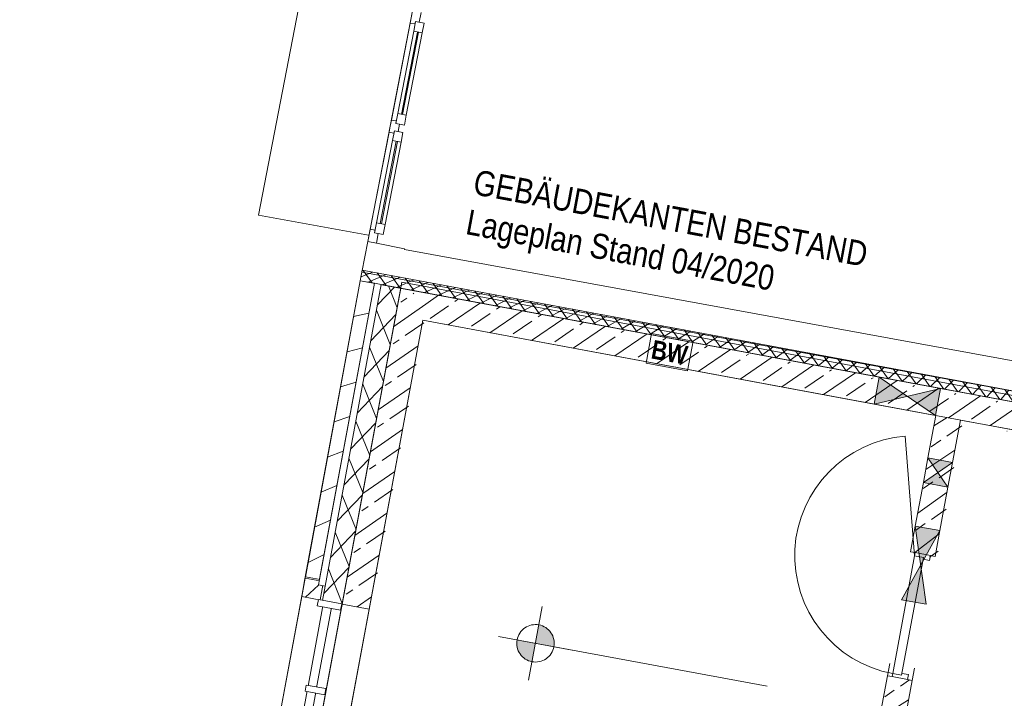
# Model space of a CAD drawing. Header units: metres. Extents: x -499360 to 60282433, y -11592314 to 5708004.
# Tile 58 of 128: x 32353346.27 to 32353354.16, y 5707939.9 to 5707945.34. Entities that reach past the tile are written whole.
import ezdxf

# ---------------------------------------------------------------- set-up
doc = ezdxf.new("R2010")
doc.units = ezdxf.units.M
doc.header["$LTSCALE"] = 0.75
doc.set_wipeout_variables(frame=1)
doc.linetypes.add('10417023$0$#9_Achse', pattern=[1.6, 0.00254, -1.59746])
doc.layers.get('0').update_dxf_attribs({"linetype": 'CONTINUOUS'})
for name, color, linetype, lineweight in [('10417023$0$#9_002_GES I Übersicht Erdgeschoss_1_101_Wand Aussen.A', 7, 'CONTINUOUS', 25), ('10417023$0$#9_002_GES I Übersicht Erdgeschoss_1_607b_Brandschutz 1_100', 7, 'CONTINUOUS', 25), ('10417023$0$#9_002_GES I Übersicht Erdgeschoss_1_707_Bestandsgebäude', 7, 'CONTINUOUS', 25), ('10417023$0$#9_002_GES I Übersicht Erdgeschoss_1_Neubau_101_Wand Aussen.A', 7, 'CONTINUOUS', 25), ('10417023$0$#9_002_GES I Übersicht Erdgeschoss_1_Neubau_102_Wand Innen.A', 7, 'CONTINUOUS', 25), ('10417023$0$#9_002_GES I Übersicht Erdgeschoss_1_Neubau_104_Decken.A', 7, 'CONTINUOUS', 25), ('10417023$0$#9_002_GES I Übersicht Erdgeschoss_1_Neubau_110_Pfosten-Riegel.A', 7, 'CONTINUOUS', 25), ('10417023$0$#9_002_GES I Übersicht Erdgeschoss_1_Neubau_201_Aussenwandbekleidu', 7, 'CONTINUOUS', 25), ('10417023$0$#9_002_GES I Übersicht Erdgeschoss_1_Neubau_502_Bemaßung 1_100.A', 7, 'CONTINUOUS', 25), ('10417023$0$Keine', 7, 'CONTINUOUS', 13)]:
    doc.layers.add(name, color=color, linetype=linetype, lineweight=lineweight)
doc.styles.add('10417023$0$ARIAL NARROW', font='ARIALN.TTF')
doc.styles.add('10417023$0$Arial Narrow (bold)', font='ARIALNB.TTF')
pattern_1 = [(44.99999999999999, (0, 0), (-0.1414213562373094, 0.1414213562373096), [])]
pattern_2 = [(44.99999999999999, (0, 0), (-0.1697056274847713, 0.1697056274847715), []), (44.99999999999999, (-0.08485281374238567, 0.08485281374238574), (-0.1697056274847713, 0.1697056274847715), [0.18, -0.05999999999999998])]

# ---------------------------------------------------------------- blocks, each defined once
blk = doc.blocks.new('10417023$0$#9_MKO_LP5_ARC_GES_UP_00_002_P_G_modell (3D)')
at = {"layer": '10417023$0$#9_002_GES I Übersicht Erdgeschoss_1_101_Wand Aussen.A', "linetype": 'Continuous', "lineweight": 5, "true_color": 0xff0000}
h = blk.add_hatch(dxfattribs=at)
h.set_pattern_fill('#9_DÄMMUNG__HART_1_0001', color=1, style=0, pattern_type=2)
h.set_pattern_definition([(44.99999999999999, (0, 0), (-0.05656854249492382, 0.05656854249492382), []), (135.0000000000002, (0, 0), (0.05656854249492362, 0.056568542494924), [])])
h.paths.add_polyline_path([(-32353493.93786301, -5707777.242828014), (-32353493.93786301, -5707777.15726206), (-32353499.57365668, -5707777.15726206), (-32353499.57365668, -5707777.242828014)])
at = {"layer": '10417023$0$#9_002_GES I Übersicht Erdgeschoss_1_Neubau_101_Wand Aussen.A', "linetype": 'Continuous', "lineweight": 5, "true_color": 0xff0000}
h = blk.add_hatch(dxfattribs=at)
h.set_pattern_fill('#9_BETON__STAHLBETON_0001', color=1, style=0, pattern_type=2)
h.set_pattern_definition(pattern_2)
h.paths.add_polyline_path([(-32353499.02365665, -5707777.242828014), (-32353499.24365668, -5707777.242828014), (-32353499.24365668, -5707779.814916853), (-32353499.02365665, -5707779.814916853)])
at = {"layer": '10417023$0$#9_002_GES I Übersicht Erdgeschoss_1_Neubau_102_Wand Innen.A', "linetype": 'Continuous', "lineweight": 5, "true_color": 0xff0000}
h = blk.add_hatch(dxfattribs=at)
h.set_pattern_fill('#9_BETON__STAHLBETON_0001', color=1, style=0, pattern_type=2)
h.set_pattern_definition(pattern_2)
h.paths.add_polyline_path([(-32353499.02365668, -5707777.462828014), (-32353493.93786303, -5707777.462828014), (-32353493.93786303, -5707777.242828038), (-32353499.02365668, -5707777.242828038)])
h = blk.add_hatch(dxfattribs=at)
h.set_pattern_fill('#9_BETON__STAHLBETON_0001', color=1, style=0, pattern_type=2)
h.set_pattern_definition(pattern_2)
h.paths.add_polyline_path([(-32353494.84365668, -5707778.57282602), (-32353494.64365669, -5707778.57282602), (-32353494.64365669, -5707777.462828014), (-32353494.84365668, -5707777.462828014)])
h = blk.add_hatch(dxfattribs=at)
h.set_pattern_fill('#9_BETON__STAHLBETON_0001', color=1, style=0, pattern_type=2)
h.set_pattern_definition(pattern_2)
h.paths.add_polyline_path([(-32353494.84365668, -5707779.582826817), (-32353494.84365668, -5707781.130043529), (-32353494.64365669, -5707781.130043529), (-32353494.64365669, -5707779.582826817)])
at = {"layer": '10417023$0$#9_002_GES I Übersicht Erdgeschoss_1_Neubau_502_Bemaßung 1_100.A', "linetype": 'Continuous', "lineweight": 0, "true_color": 0xff0000}
for points in [[(-32353497.66386112, -5707779.841819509), (-32353497.51386112, -5707779.841819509), (-32353497.52527919, -5707779.784416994), (-32353497.5577951, -5707779.735753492), (-32353497.60645861, -5707779.703237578), (-32353497.66386112, -5707779.691819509)], [(-32353497.66386112, -5707779.841819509), (-32353497.81386112, -5707779.841819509), (-32353497.80244305, -5707779.899222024), (-32353497.76992714, -5707779.947885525), (-32353497.72126364, -5707779.980401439), (-32353497.66386112, -5707779.991819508)]]:
    blk.add_hatch(color=1, dxfattribs=at).paths.add_polyline_path(points)
at = {"layer": '10417023$0$#9_002_GES I Übersicht Erdgeschoss_1_101_Wand Aussen.A', "color": 1, "linetype": 'Continuous', "lineweight": 18, "true_color": 0xff0000}
blk.add_line((-32353499.24365668, -5707779.81491685), (-32353499.24365668, -5707777.242828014), dxfattribs=at)
at = {"layer": '10417023$0$#9_002_GES I Übersicht Erdgeschoss_1_101_Wand Aussen.A', "color": 1, "linetype": 'Continuous', "lineweight": 18, "true_color": 0xff0000, "flags": 128}
blk.add_lwpolyline([(-32353493.93786301, -5707777.242828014), (-32353499.57365668, -5707777.242828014), (-32353499.57365668, -5707777.15726206), (-32353493.93786301, -5707777.15726206)], close=True, dxfattribs=at)
at = {"layer": '10417023$0$#9_002_GES I Übersicht Erdgeschoss_1_607b_Brandschutz 1_100', "color": 1, "linetype": 'Continuous', "lineweight": 13, "true_color": 0xff0000}
for p, q in [((-32353496.86496335, -5707777.23150374), (-32353497.20246483, -5707777.23150374)), ((-32353497.20246483, -5707777.23150374), (-32353497.20246483, -5707777.474151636)), ((-32353496.86496335, -5707777.474151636), (-32353496.86496335, -5707777.23150374)), ((-32353497.20246483, -5707777.474151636), (-32353496.86496335, -5707777.474151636))]:
    blk.add_line(p, q, dxfattribs=at)
at = {"layer": '10417023$0$#9_002_GES I Übersicht Erdgeschoss_1_707_Bestandsgebäude', "color": 1, "linetype": 'Continuous', "lineweight": 13, "true_color": 0xff0000}
for p, q in [((-32353500.47129499, -5707776.875305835), (-32353500.44139168, -5707773.154721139)), ((-32353499.57165628, -5707776.923895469), (-32353499.55652129, -5707775.040867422)), ((-32353499.55652129, -5707775.040867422), (-32353499.55732539, -5707775.140864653)), ((-32353499.48716651, -5707775.121427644), (-32353499.48652409, -5707775.041430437)), ((-32353499.55732539, -5707775.140864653), (-32353499.56368746, -5707775.93238283)), ((-32353499.55732539, -5707775.140864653), (-32353499.51732679, -5707775.141186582)), ((-32353499.5171651, -5707775.121186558), (-32353499.51780896, -5707775.201183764)), ((-32353499.51732679, -5707775.141186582), (-32353499.5171651, -5707775.121186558)), ((-32353499.5171651, -5707775.121186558), (-32353499.48716651, -5707775.121427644)), ((-32353499.44716791, -5707775.121749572), (-32353499.5171651, -5707775.121186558)), ((-32353499.44781032, -5707775.201746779), (-32353499.44716791, -5707775.121749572)), ((-32353499.51780896, -5707775.201183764), (-32353499.52320524, -5707775.872706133)), ((-32353499.51780896, -5707775.201183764), (-32353499.44781032, -5707775.201746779)), ((-32353499.48781037, -5707775.20142485), (-32353499.49320665, -5707775.872947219)), ((-32353499.48320664, -5707775.873028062), (-32353499.47781036, -5707775.201505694)), ((-32353499.45320804, -5707775.873269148), (-32353499.44781032, -5707775.201746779)), ((-32353499.56368746, -5707775.93238283), (-32353499.56408879, -5707775.982381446)), ((-32353499.52368885, -5707775.93270476), (-32353499.56368746, -5707775.93238283)), ((-32353499.52320524, -5707775.872706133), (-32353499.5238491, -5707775.95270334)), ((-32353499.5238491, -5707775.95270334), (-32353499.52368885, -5707775.93270476)), ((-32353499.45320804, -5707775.873269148), (-32353499.52320524, -5707775.872706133)), ((-32353499.45385046, -5707775.953266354), (-32353499.45320804, -5707775.873269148)), ((-32353499.56408879, -5707775.982381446), (-32353499.56449012, -5707776.03238006)), ((-32353499.52433127, -5707776.012701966), (-32353499.52497369, -5707776.092699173)), ((-32353499.52449151, -5707776.03270199), (-32353499.52433127, -5707776.012701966)), ((-32353499.52433127, -5707776.012701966), (-32353499.49433268, -5707776.012943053)), ((-32353499.45433408, -5707776.013264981), (-32353499.52433127, -5707776.012701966)), ((-32353499.49385051, -5707775.952944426), (-32353499.5238491, -5707775.95270334)), ((-32353499.5238491, -5707775.95270334), (-32353499.45385046, -5707775.953266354)), ((-32353499.49433268, -5707776.012943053), (-32353499.4940916, -5707775.982944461)), ((-32353499.4940916, -5707775.982944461), (-32353499.49385051, -5707775.952944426)), ((-32353499.45497649, -5707776.093262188), (-32353499.45433408, -5707776.013264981)), ((-32353499.56449012, -5707776.03238006), (-32353499.57085218, -5707776.823898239)), ((-32353499.56449012, -5707776.03238006), (-32353499.52449151, -5707776.03270199)), ((-32353499.52497369, -5707776.092699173), (-32353499.53037141, -5707776.764221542)), ((-32353499.52497369, -5707776.092699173), (-32353499.45497649, -5707776.093262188)), ((-32353499.49497509, -5707776.092940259), (-32353499.50037282, -5707776.764462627)), ((-32353499.49037281, -5707776.76454347), (-32353499.48497508, -5707776.093021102)), ((-32353499.46037421, -5707776.764784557), (-32353499.45497649, -5707776.093262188)), ((-32353499.53037141, -5707776.764221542), (-32353499.53101382, -5707776.844218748)), ((-32353499.46037421, -5707776.764784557), (-32353499.53037141, -5707776.764221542)), ((-32353499.46101663, -5707776.844781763), (-32353499.46037421, -5707776.764784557)), ((-32353500.47129499, -5707776.875305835), (-32353499.57578073, -5707776.872851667)), ((-32353499.57085218, -5707776.823898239), (-32353499.57165628, -5707776.923895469)), ((-32353499.53085358, -5707776.824220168), (-32353499.57085218, -5707776.823898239)), ((-32353499.53101382, -5707776.844218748), (-32353499.53085358, -5707776.824220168)), ((-32353499.50101523, -5707776.844459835), (-32353499.53101382, -5707776.844218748)), ((-32353499.53101382, -5707776.844218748), (-32353499.46101663, -5707776.844781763)), ((-32353499.50165765, -5707776.924458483), (-32353499.50101523, -5707776.844459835)), ((-32353499.57165594, -5707776.923895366), (-32353499.57365668, -5707777.172828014)), ((-32353499.57165628, -5707776.923895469), (-32353499.50165765, -5707776.924458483)), ((-32353499.57165628, -5707776.923895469), (-32353499.50165765, -5707776.924458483)), ((-32353499.57165628, -5707776.923895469), (-32353499.50165765, -5707776.924458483)), ((-32353499.50165765, -5707776.924458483), (-32353499.27166604, -5707776.926306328)), ((-32353499.50165765, -5707776.924458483), (-32353499.27166604, -5707776.926306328)), ((-32353494.21065062, -5707776.918014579), (-32353499.27171133, -5707776.931993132)), ((-32353499.27171133, -5707776.931993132), (-32353499.27166563, -5707776.926306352)), ((-32353499.57365668, -5707777.172828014), (-32353499.27364033, -5707777.171999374)), ((-32353499.27364033, -5707777.171999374), (-32353494.20998774, -5707777.158013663))]:
    blk.add_line(p, q, dxfattribs=at)
at = {"layer": '10417023$0$#9_002_GES I Übersicht Erdgeschoss_1_Neubau_101_Wand Aussen.A', "color": 1, "linetype": 'Continuous', "lineweight": 18, "true_color": 0xff0000}
for p, q in [((-32353499.24365668, -5707777.242828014), (-32353499.24365668, -5707779.814916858)), ((-32353499.02365668, -5707777.242828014), (-32353499.24365668, -5707777.242828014)), ((-32353499.02365668, -5707779.814916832), (-32353499.02365668, -5707777.462828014)), ((-32353499.02365651, -5707779.814916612), (-32353499.24365677, -5707779.814916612))]:
    blk.add_line(p, q, dxfattribs=at)
at = {"layer": '10417023$0$#9_002_GES I Übersicht Erdgeschoss_1_Neubau_101_Wand Aussen.A', "color": 1, "linetype": 'Continuous', "lineweight": 13, "true_color": 0xff0000}
for p, q in [((-32353499.02365651, -5707779.814916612), (-32353499.24365677, -5707779.814916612)), ((-32353499.24365677, -5707781.814917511), (-32353499.24365677, -5707779.814916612)), ((-32353499.02365651, -5707781.814917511), (-32353499.02365651, -5707779.814916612))]:
    blk.add_line(p, q, dxfattribs=at)
at = {"layer": '10417023$0$#9_002_GES I Übersicht Erdgeschoss_1_Neubau_102_Wand Innen.A', "color": 1, "linetype": 'Continuous', "lineweight": 18, "true_color": 0xff0000}
for p, q in [((-32353495.34666594, -5707777.242828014), (-32353499.02365668, -5707777.242828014)), ((-32353494.84666597, -5707777.242828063), (-32353495.34666594, -5707777.242828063)), ((-32353493.93786303, -5707777.242828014), (-32353494.84666597, -5707777.242828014)), ((-32353499.02365668, -5707777.462828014), (-32353495.34666594, -5707777.462828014)), ((-32353495.34666594, -5707777.462828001), (-32353494.84666597, -5707777.462828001)), ((-32353494.84666597, -5707777.462828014), (-32353494.84365668, -5707777.462828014)), ((-32353494.84365668, -5707777.462828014), (-32353494.84365668, -5707777.80795109)), ((-32353494.64365668, -5707777.462828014), (-32353493.93786303, -5707777.462828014)), ((-32353494.64365668, -5707777.80795109), (-32353494.64365668, -5707777.462828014)), ((-32353494.84365668, -5707777.80795109), (-32353494.84365668, -5707778.007951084)), ((-32353494.64365669, -5707778.007951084), (-32353494.64365669, -5707777.80795109)), ((-32353494.84365668, -5707778.007951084), (-32353494.84365668, -5707778.362862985)), ((-32353494.64365668, -5707778.362862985), (-32353494.64365668, -5707778.007951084)), ((-32353494.84365668, -5707778.362862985), (-32353494.84365668, -5707778.572826)), ((-32353494.64365668, -5707778.572826), (-32353494.64365669, -5707778.362862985)), ((-32353494.84365739, -5707778.572826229), (-32353494.80615626, -5707778.572826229)), ((-32353494.80615626, -5707778.572826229), (-32353494.68115684, -5707778.572826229)), ((-32353494.68115684, -5707778.572826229), (-32353494.64365716, -5707778.572826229)), ((-32353494.84365739, -5707779.582827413), (-32353494.80615626, -5707779.582827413)), ((-32353494.84365668, -5707779.582826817), (-32353494.84365668, -5707781.130043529)), ((-32353494.80615626, -5707779.582827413), (-32353494.68115684, -5707779.582827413)), ((-32353494.68115684, -5707779.582827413), (-32353494.64365716, -5707779.582827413)), ((-32353494.64365668, -5707781.130043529), (-32353494.64365668, -5707779.582826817))]:
    blk.add_line(p, q, dxfattribs=at)
at = {"layer": '10417023$0$#9_002_GES I Übersicht Erdgeschoss_1_Neubau_102_Wand Innen.A', "color": 1, "linetype": 'Continuous', "lineweight": 13, "true_color": 0xff0000}
for p, q in [((-32353495.3466665, -5707777.462827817), (-32353494.84666591, -5707777.242827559)), ((-32353495.3466665, -5707777.242827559), (-32353494.84666591, -5707777.462827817)), ((-32353495.34666594, -5707777.242828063), (-32353495.34666594, -5707777.462828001)), ((-32353494.84666597, -5707777.462828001), (-32353494.84666597, -5707777.242828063)), ((-32353494.80615626, -5707778.597825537), (-32353495.05462342, -5707777.670537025)), ((-32353494.84365739, -5707777.807951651), (-32353494.64365716, -5707778.007950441)), ((-32353494.64365716, -5707777.807951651), (-32353494.84365739, -5707778.007950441)), ((-32353494.64365669, -5707777.80795109), (-32353494.84365668, -5707777.80795109)), ((-32353494.84365668, -5707778.007951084), (-32353494.64365669, -5707778.007951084)), ((-32353494.84365739, -5707778.362863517), (-32353494.64365716, -5707778.962862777)), ((-32353494.64365716, -5707778.362863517), (-32353494.84365739, -5707778.962862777)), ((-32353494.64365669, -5707778.362862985), (-32353494.84365668, -5707778.362862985)), ((-32353494.84365739, -5707778.572826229), (-32353494.80615626, -5707778.572826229)), ((-32353494.80615626, -5707778.597825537), (-32353494.80615626, -5707778.572826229)), ((-32353494.80615626, -5707778.572826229), (-32353494.68115684, -5707778.572826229)), ((-32353494.80615626, -5707778.572826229), (-32353494.68115684, -5707778.572826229)), ((-32353494.80615626, -5707778.572826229), (-32353494.68115684, -5707778.572826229)), ((-32353494.73315632, -5707778.597825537), (-32353494.80615626, -5707778.597825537)), ((-32353494.73315632, -5707778.597825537), (-32353494.80615626, -5707778.597825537)), ((-32353494.80615626, -5707778.597825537), (-32353494.80615626, -5707779.557826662)), ((-32353494.73315632, -5707778.612826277), (-32353494.73315632, -5707778.597825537)), ((-32353494.73315632, -5707779.557826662), (-32353494.73315632, -5707778.597825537)), ((-32353494.68115684, -5707778.612826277), (-32353494.73315632, -5707778.612826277)), ((-32353494.68115684, -5707778.572826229), (-32353494.68115684, -5707778.612826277)), ((-32353494.68115684, -5707778.572826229), (-32353494.64365716, -5707778.572826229)), ((-32353494.84365668, -5707778.962862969), (-32353494.64365668, -5707778.962862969)), ((-32353494.73315632, -5707779.557826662), (-32353494.80615626, -5707779.557826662)), ((-32353494.80615626, -5707779.557826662), (-32353494.80615626, -5707779.582827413)), ((-32353494.80615626, -5707779.557826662), (-32353494.73315632, -5707779.557826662)), ((-32353494.68115684, -5707779.542827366), (-32353494.73315632, -5707779.542827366)), ((-32353494.73315632, -5707779.542827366), (-32353494.73315632, -5707779.557826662)), ((-32353494.68115684, -5707779.582827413), (-32353494.68115684, -5707779.542827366)), ((-32353494.84365739, -5707779.582827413), (-32353494.80615626, -5707779.582827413)), ((-32353494.80615626, -5707779.582827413), (-32353494.68115684, -5707779.582827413)), ((-32353494.80615626, -5707779.582827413), (-32353494.68115684, -5707779.582827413)), ((-32353494.80615626, -5707779.582827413), (-32353494.68115684, -5707779.582827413)), ((-32353494.68115684, -5707779.582827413), (-32353494.64365716, -5707779.582827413))]:
    blk.add_line(p, q, dxfattribs=at)
at = {"layer": '10417023$0$#9_002_GES I Übersicht Erdgeschoss_1_Neubau_102_Wand Innen.A', "color": 1, "linetype": '10417023$0$#9_Achse', "lineweight": 13, "true_color": 0xff0000}
for p, q in [((-32353494.84365739, -5707779.582827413), (-32353494.84365739, -5707778.572826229)), ((-32353494.64365716, -5707779.582827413), (-32353494.64365716, -5707778.572826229))]:
    blk.add_line(p, q, dxfattribs=at)
at = {"layer": '10417023$0$#9_002_GES I Übersicht Erdgeschoss_1_Neubau_102_Wand Innen.A', "color": 1, "linetype": 'Continuous', "lineweight": 13, "true_color": 0xff0000}
blk.add_arc((-32353494.80615668, -5707778.597826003), 0.9600008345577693, 104.9999997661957, 270.0000002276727, dxfattribs=at)
at = {"layer": '10417023$0$#9_002_GES I Übersicht Erdgeschoss_1_Neubau_102_Wand Innen.A', "color": 1, "linetype": 'Continuous', "true_color": 0xff0000}
for points in [[(-32353495.34666594, -5707777.242828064), (-32353495.34666594, -5707777.462828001), (-32353495.09666596, -5707777.352828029)], [(-32353494.84666597, -5707777.242828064), (-32353495.09666596, -5707777.352828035), (-32353494.84666597, -5707777.462828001)], [(-32353494.64365669, -5707777.80795109), (-32353494.84365668, -5707777.80795109), (-32353494.74365668, -5707777.907951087)], [(-32353494.64365669, -5707778.007951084), (-32353494.74365668, -5707777.907951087), (-32353494.84365668, -5707778.007951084)], [(-32353494.64365669, -5707778.362862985), (-32353494.84365668, -5707778.362862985), (-32353494.74365668, -5707778.662862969)], [(-32353494.64365668, -5707778.962862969), (-32353494.74365668, -5707778.662862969), (-32353494.84365668, -5707778.962862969)]]:
    blk.add_solid(points, dxfattribs=at)
at = {"layer": '10417023$0$#9_002_GES I Übersicht Erdgeschoss_1_Neubau_104_Decken.A', "color": 1, "linetype": 'Continuous', "lineweight": 13, "true_color": 0xff0000, "flags": 128}
for points in [[(-32353499.24365664, -5707781.952985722), (-32353499.24365668, -5707777.242828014), (-32353491.34430819, -5707777.240905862), (-32353491.34429377, -5707777.249004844), (-32353488.711808, -5707777.242914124), (-32353474.36909785, -5707777.203502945), (-32353467.58052395, -5707777.184627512), (-32353458.71420428, -5707777.159975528), (-32353458.7142043, -5707776.82162203), (-32353452.08528951, -5707776.852814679), (-32353452.08528951, -5707777.242828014), (-32353452.08528951, -5707779.426313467), (-32353449.88417032, -5707779.426313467), (-32353449.88417032, -5707779.646313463), (-32353454.47117382, -5707779.646313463), (-32353454.47117382, -5707790.51957689), (-32353496.34426422, -5707790.51957689), (-32353496.34426422, -5707785.84991685), (-32353499.24365677, -5707785.84991685)], [(-32353491.64409519, -5707777.192828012), (-32353499.24365668, -5707777.192828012), (-32353499.24365668, -5707790.51957689), (-32353454.47117381, -5707790.51957689), (-32353454.47117381, -5707779.376313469), (-32353454.47117381, -5707776.841971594), (-32353458.7151397, -5707776.821626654), (-32353458.71420428, -5707777.159982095), (-32353462.62409527, -5707777.170791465), (-32353462.62409527, -5707788.759576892), (-32353491.64409519, -5707788.759576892)], [(-32353499.0236555, -5707781.780125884), (-32353494.84366712, -5707781.780125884), (-32353494.8439642, -5707781.129916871), (-32353493.14409523, -5707781.129916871), (-32353491.64409519, -5707781.129916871), (-32353491.64409519, -5707777.462828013), (-32353499.0236555, -5707777.462828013)]]:
    blk.add_lwpolyline(points, close=True, dxfattribs=at)
at = {"layer": '10417023$0$#9_002_GES I Übersicht Erdgeschoss_1_Neubau_502_Bemaßung 1_100.A', "color": 1, "linetype": 'Continuous', "lineweight": 13, "true_color": 0xff0000}
for p, q in [((-32353497.66386136, -5707780.141818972), (-32353497.66386136, -5707779.541819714)), ((-32353497.66386136, -5707780.141818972), (-32353497.66386136, -5707779.541819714)), ((-32353497.96386171, -5707779.841820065), (-32353497.363861, -5707779.841820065)), ((-32353497.96386171, -5707779.841820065), (-32353495.7772329, -5707779.841820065))]:
    blk.add_line(p, q, dxfattribs=at)
at = {"layer": '10417023$0$#9_002_GES I Übersicht Erdgeschoss_1_Neubau_502_Bemaßung 1_100.A', "color": 1, "linetype": 'Continuous', "lineweight": 13, "true_color": 0xff0000, "flags": 128}
blk.add_lwpolyline([(-32353497.51386112, -5707779.841819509), (-32353497.51458341, -5707779.85652208), (-32353497.51674333, -5707779.871083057), (-32353497.52032007, -5707779.885362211), (-32353497.52527919, -5707779.899222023), (-32353497.53157293, -5707779.91252902), (-32353497.53914068, -5707779.925155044), (-32353497.54790955, -5707779.936978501), (-32353497.5577951, -5707779.947885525), (-32353497.56870213, -5707779.957771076), (-32353497.58052559, -5707779.96653995), (-32353497.59315161, -5707779.974107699), (-32353497.60645861, -5707779.980401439), (-32353497.62031842, -5707779.985360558), (-32353497.63459757, -5707779.988937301), (-32353497.64915855, -5707779.991097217), (-32353497.66386112, -5707779.991819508), (-32353497.6785637, -5707779.991097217), (-32353497.69312467, -5707779.988937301), (-32353497.70740382, -5707779.985360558), (-32353497.72126364, -5707779.980401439), (-32353497.73457063, -5707779.974107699), (-32353497.74719666, -5707779.96653995), (-32353497.75902012, -5707779.957771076), (-32353497.76992714, -5707779.947885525), (-32353497.77981269, -5707779.936978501), (-32353497.78858157, -5707779.925155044), (-32353497.79614931, -5707779.91252902), (-32353497.80244305, -5707779.899222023), (-32353497.80740217, -5707779.885362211), (-32353497.81097891, -5707779.871083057), (-32353497.81313883, -5707779.85652208), (-32353497.81386112, -5707779.841819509), (-32353497.81313883, -5707779.827116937), (-32353497.81097891, -5707779.81255596), (-32353497.80740217, -5707779.798276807), (-32353497.80244305, -5707779.784416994), (-32353497.79614931, -5707779.771109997), (-32353497.78858157, -5707779.758483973), (-32353497.77981269, -5707779.746660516), (-32353497.76992714, -5707779.735753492), (-32353497.75902012, -5707779.725867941), (-32353497.74719666, -5707779.717099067), (-32353497.73457063, -5707779.709531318), (-32353497.72126364, -5707779.703237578), (-32353497.70740382, -5707779.698278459), (-32353497.69312467, -5707779.694701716), (-32353497.6785637, -5707779.6925418), (-32353497.66386112, -5707779.691819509), (-32353497.64915855, -5707779.6925418), (-32353497.63459757, -5707779.694701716), (-32353497.62031842, -5707779.698278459), (-32353497.60645861, -5707779.703237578), (-32353497.59315161, -5707779.709531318), (-32353497.58052559, -5707779.717099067), (-32353497.56870213, -5707779.725867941), (-32353497.5577951, -5707779.735753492), (-32353497.54790955, -5707779.746660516), (-32353497.53914068, -5707779.758483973), (-32353497.53157293, -5707779.771109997), (-32353497.52527919, -5707779.784416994), (-32353497.52032007, -5707779.798276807), (-32353497.51674333, -5707779.81255596), (-32353497.51458341, -5707779.827116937)], close=True, dxfattribs=at)
blk.add_lwpolyline([(-32353497.51386112, -5707779.841819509), (-32353497.51458341, -5707779.85652208), (-32353497.51674333, -5707779.871083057), (-32353497.52032007, -5707779.885362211), (-32353497.52527919, -5707779.899222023), (-32353497.53157293, -5707779.91252902), (-32353497.53914068, -5707779.925155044), (-32353497.54790955, -5707779.936978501), (-32353497.5577951, -5707779.947885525), (-32353497.56870213, -5707779.957771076), (-32353497.58052559, -5707779.96653995), (-32353497.59315161, -5707779.974107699), (-32353497.60645861, -5707779.980401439), (-32353497.62031842, -5707779.985360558), (-32353497.63459757, -5707779.988937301), (-32353497.64915855, -5707779.991097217), (-32353497.66386112, -5707779.991819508), (-32353497.6785637, -5707779.991097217), (-32353497.69312467, -5707779.988937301), (-32353497.70740382, -5707779.985360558), (-32353497.72126364, -5707779.980401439), (-32353497.73457063, -5707779.974107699), (-32353497.74719666, -5707779.96653995), (-32353497.75902012, -5707779.957771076), (-32353497.76992714, -5707779.947885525), (-32353497.77981269, -5707779.936978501), (-32353497.78858157, -5707779.925155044), (-32353497.79614931, -5707779.91252902), (-32353497.80244305, -5707779.899222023), (-32353497.80740217, -5707779.885362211), (-32353497.81097891, -5707779.871083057), (-32353497.81313883, -5707779.85652208), (-32353497.81386112, -5707779.841819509), (-32353497.81313883, -5707779.827116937), (-32353497.81097891, -5707779.81255596), (-32353497.80740217, -5707779.798276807), (-32353497.80244305, -5707779.784416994), (-32353497.79614931, -5707779.771109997), (-32353497.78858157, -5707779.758483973), (-32353497.77981269, -5707779.746660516), (-32353497.76992714, -5707779.735753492), (-32353497.75902012, -5707779.725867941), (-32353497.74719666, -5707779.717099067), (-32353497.73457063, -5707779.709531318), (-32353497.72126364, -5707779.703237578), (-32353497.70740382, -5707779.698278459), (-32353497.69312467, -5707779.694701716), (-32353497.6785637, -5707779.6925418), (-32353497.66386112, -5707779.691819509), (-32353497.64915855, -5707779.6925418), (-32353497.63459757, -5707779.694701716), (-32353497.62031842, -5707779.698278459), (-32353497.60645861, -5707779.703237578), (-32353497.59315161, -5707779.709531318), (-32353497.58052559, -5707779.717099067), (-32353497.56870213, -5707779.725867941), (-32353497.5577951, -5707779.735753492), (-32353497.54790955, -5707779.746660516), (-32353497.53914068, -5707779.758483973), (-32353497.53157293, -5707779.771109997), (-32353497.52527919, -5707779.784416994), (-32353497.52032007, -5707779.798276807), (-32353497.51674333, -5707779.81255596), (-32353497.51458341, -5707779.827116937)], close=True, dxfattribs=at)
at = {"layer": '10417023$0$#9_002_GES I Übersicht Erdgeschoss_1_607b_Brandschutz 1_100', "color": 1, "true_color": 0xff0000, "insert": (-32353497.0337137, -5707777.354240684), "char_height": 0.1502737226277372, "attachment_point": 5, "line_spacing_factor": 1.002187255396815, "style": '10417023$0$Arial Narrow (bold)'}
blk.add_mtext('BW ', dxfattribs=at)
at = {"layer": '10417023$0$#9_002_GES I Übersicht Erdgeschoss_1_707_Bestandsgebäude', "color": 1, "true_color": 0xff0000, "insert": (-32353498.82092348, -5707776.781988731), "char_height": 0.2003649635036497, "attachment_point": 7, "line_spacing_factor": 0.9723442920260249, "style": '10417023$0$ARIAL NARROW'}
blk.add_mtext('GEBÄUDEKANTEN BESTAND\\PLageplan Stand 04/2020', dxfattribs=at)
at = {"color": 1, "linetype": 'Continuous', "lineweight": 5, "true_color": 0xff0000}
blk.add_wipeout([(-32353499.57365668, -5707779.664916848), (-32353499.57365668, -5707779.814916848), (-32353499.423656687, -5707779.814916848), (-32353499.423656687, -5707779.664916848)], dxfattribs=at).dxf.layer = '10417023$0$#9_002_GES I Übersicht Erdgeschoss_1_Neubau_201_Aussenwandbekleidu'
at = {"layer": '10417023$0$#9_002_GES I Übersicht Erdgeschoss_1_Neubau_201_Aussenwandbekleidu', "color": 1, "linetype": 'Continuous', "lineweight": 13, "true_color": 0xff0000}
for p, q in [((-32353499.57365668, -5707779.664916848), (-32353499.57365668, -5707779.814916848)), ((-32353499.42365668, -5707779.664916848), (-32353499.57365668, -5707779.664916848)), ((-32353499.42365668, -5707779.814916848), (-32353499.42365668, -5707779.664916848))]:
    blk.add_line(p, q, dxfattribs=at)
at = {"color": 1, "linetype": 'Continuous', "lineweight": 5, "true_color": 0xff0000}
for points in [[(-32353499.57365668, -5707777.242828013), (-32353499.57365668, -5707779.654828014), (-32353499.423656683, -5707779.654828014), (-32353499.423656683, -5707777.242828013)], [(-32353499.573656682, -5707779.81491685), (-32353499.573656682, -5707783.814916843), (-32353499.37365668, -5707783.814916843), (-32353499.37365668, -5707779.81491685)]]:
    blk.add_wipeout(points, dxfattribs=at).dxf.layer = '10417023$0$#9_002_GES I Übersicht Erdgeschoss_1_Neubau_201_Aussenwandbekleidu'
at = {"layer": '10417023$0$#9_002_GES I Übersicht Erdgeschoss_1_101_Wand Aussen.A', "linetype": 'Continuous', "lineweight": 5, "true_color": 0xff0000}
h = blk.add_hatch(dxfattribs=at)
h.set_pattern_fill('#9_MW_VORMAUERZIEGEL_0001', color=1, style=0, pattern_type=2)
h.set_pattern_definition(pattern_1)
h.paths.add_polyline_path([(-32353499.57365668, -5707777.242828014), (-32353499.57365668, -5707779.699916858), (-32353499.45865668, -5707779.699916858), (-32353499.45865668, -5707777.242828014)])
at = {"layer": '10417023$0$#9_002_GES I Übersicht Erdgeschoss_1_101_Wand Aussen.A', "color": 1, "linetype": 'Continuous', "lineweight": 18, "true_color": 0xff0000}
for p, q in [((-32353499.57365668, -5707777.242828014), (-32353499.57365668, -5707779.699916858)), ((-32353499.57365716, -5707779.814916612), (-32353499.57365716, -5707779.699917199)), ((-32353499.57365716, -5707779.814916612), (-32353499.40365696, -5707779.814916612)), ((-32353499.40365668, -5707779.81491685), (-32353499.24365668, -5707779.81491685))]:
    blk.add_line(p, q, dxfattribs=at)
at = {"layer": '10417023$0$#9_002_GES I Übersicht Erdgeschoss_1_Neubau_101_Wand Aussen.A', "color": 1, "linetype": 'Continuous', "lineweight": 13, "true_color": 0xff0000}
blk.add_line((-32353499.57365668, -5707777.242828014), (-32353499.57365668, -5707786.17991685), dxfattribs=at)
at = {"layer": '10417023$0$#9_002_GES I Übersicht Erdgeschoss_1_Neubau_201_Aussenwandbekleidu', "color": 1, "linetype": 'Continuous', "lineweight": 13, "true_color": 0xff0000}
for p, q in [((-32353499.57365668, -5707777.242828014), (-32353499.57365668, -5707779.654828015)), ((-32353499.42365668, -5707777.242828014), (-32353499.57365668, -5707777.242828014)), ((-32353499.42365668, -5707779.654828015), (-32353499.42365668, -5707777.242828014)), ((-32353499.42365668, -5707779.654828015), (-32353499.57365668, -5707779.654828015)), ((-32353499.57365668, -5707779.81491685), (-32353499.57365668, -5707783.814916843)), ((-32353499.37365668, -5707779.81491685), (-32353499.42365668, -5707779.81491685)), ((-32353499.37365668, -5707783.814916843), (-32353499.37365668, -5707779.81491685))]:
    blk.add_line(p, q, dxfattribs=at)
at = {"color": 1, "linetype": 'Continuous', "lineweight": 5, "true_color": 0xff0000}
for points, layer in [([(-32353499.45865668, -5707779.699916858), (-32353499.403656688, -5707779.699916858), (-32353499.403656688, -5707777.242828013), (-32353499.45865668, -5707777.242828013)], '10417023$0$#9_002_GES I Übersicht Erdgeschoss_1_101_Wand Aussen.A'), ([(-32353499.392655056, -5707781.750131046), (-32353499.322655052, -5707781.750131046), (-32353499.322655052, -5707780.535131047), (-32353499.392655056, -5707780.535131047)], '10417023$0$#9_002_GES I Übersicht Erdgeschoss_1_Neubau_110_Pfosten-Riegel.A')]:
    blk.add_wipeout(points, dxfattribs=at).dxf.layer = layer
at = {"layer": '10417023$0$#9_002_GES I Übersicht Erdgeschoss_1_101_Wand Aussen.A', "linetype": 'Continuous', "lineweight": 5, "true_color": 0xff0000}
h = blk.add_hatch(dxfattribs=at)
h.set_pattern_fill('#9_DÄMMUNG__WEICH_0001', color=1, style=0, pattern_type=2)
h.set_pattern_definition([(-119.9999999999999, (0, 0), (-0.129903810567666, 0.07499999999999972), []), (-59.99999999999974, (0, 0), (0.1299038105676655, 0.0750000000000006), [])])
h.paths.add_polyline_path([(-32353499.40365668, -5707777.242828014), (-32353499.40365668, -5707779.81491685), (-32353499.24365668, -5707779.81491685), (-32353499.24365668, -5707777.242828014)])
h = blk.add_hatch(dxfattribs=at)
h.set_pattern_fill('#9_MW_VORMAUERZIEGEL_0001', color=1, style=0, pattern_type=2)
h.set_pattern_definition(pattern_1)
h.paths.add_polyline_path([(-32353499.40365668, -5707779.69991685), (-32353499.57365668, -5707779.69991685), (-32353499.57365668, -5707779.81491685), (-32353499.40365668, -5707779.81491685)])
at = {"layer": '10417023$0$#9_002_GES I Übersicht Erdgeschoss_1_101_Wand Aussen.A', "color": 1, "linetype": 'Continuous', "lineweight": 18, "true_color": 0xff0000}
for p, q in [((-32353499.57365668, -5707777.242828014), (-32353499.45865668, -5707777.242828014)), ((-32353499.4586563, -5707777.242827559), (-32353499.4586563, -5707779.699917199)), ((-32353499.40365696, -5707777.242827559), (-32353499.40365696, -5707779.699917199)), ((-32353499.40365668, -5707777.242828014), (-32353499.24365668, -5707777.242828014)), ((-32353499.40365696, -5707779.699917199), (-32353499.4586563, -5707779.699917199)), ((-32353499.40365696, -5707779.814916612), (-32353499.40365696, -5707779.699917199))]:
    blk.add_line(p, q, dxfattribs=at)
at = {"layer": '10417023$0$#9_002_GES I Übersicht Erdgeschoss_1_101_Wand Aussen.A', "color": 1, "linetype": 'Continuous', "lineweight": 13, "true_color": 0xff0000}
blk.add_line((-32353499.45865668, -5707777.242828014), (-32353499.40365668, -5707777.242828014), dxfattribs=at)
at = {"layer": '10417023$0$#9_002_GES I Übersicht Erdgeschoss_1_Neubau_101_Wand Aussen.A', "color": 1, "linetype": 'Continuous', "lineweight": 13, "true_color": 0xff0000}
for p, q in [((-32353499.57365668, -5707777.242828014), (-32353499.45865668, -5707777.242828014)), ((-32353499.45865668, -5707777.242828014), (-32353499.40365668, -5707777.242828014)), ((-32353499.40365668, -5707777.242828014), (-32353499.24365668, -5707777.242828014))]:
    blk.add_line(p, q, dxfattribs=at)
at = {"layer": '10417023$0$#9_002_GES I Übersicht Erdgeschoss_1_Neubau_110_Pfosten-Riegel.A', "color": 1, "linetype": 'Continuous', "lineweight": 13, "true_color": 0xff0000, "flags": 128}
blk.add_lwpolyline([(-32353499.39265506, -5707781.750131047), (-32353499.32265506, -5707781.750131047), (-32353499.32265506, -5707780.535131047), (-32353499.39265506, -5707780.535131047)], close=True, dxfattribs=at)
at = {"color": 1, "linetype": 'Continuous', "lineweight": 5, "true_color": 0xff0000}
blk.add_wipeout([(-32353499.392655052, -5707780.525131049), (-32353499.322655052, -5707780.525131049), (-32353499.322655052, -5707779.844916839), (-32353499.392655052, -5707779.844916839)], dxfattribs=at).dxf.layer = '10417023$0$#9_002_GES I Übersicht Erdgeschoss_1_Neubau_110_Pfosten-Riegel.A'
at = {"layer": '10417023$0$#9_002_GES I Übersicht Erdgeschoss_1_Neubau_110_Pfosten-Riegel.A', "color": 1, "linetype": 'Continuous', "lineweight": 13, "true_color": 0xff0000, "flags": 128}
blk.add_lwpolyline([(-32353499.39265506, -5707780.525131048), (-32353499.32265506, -5707780.525131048), (-32353499.32265506, -5707779.844916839), (-32353499.39265506, -5707779.844916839)], close=True, dxfattribs=at)
at = {"color": 1, "linetype": 'Continuous', "lineweight": 5, "true_color": 0xff0000}
for points in [[(-32353499.43765507, -5707779.81491684), (-32353499.43765507, -5707779.86491684), (-32353499.247655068, -5707779.86491684), (-32353499.247655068, -5707779.81491684)], [(-32353499.407655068, -5707780.505131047), (-32353499.407655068, -5707780.555131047), (-32353499.247655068, -5707780.555131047), (-32353499.247655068, -5707780.505131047)]]:
    blk.add_wipeout(points, dxfattribs=at).dxf.layer = '10417023$0$#9_002_GES I Übersicht Erdgeschoss_1_Neubau_110_Pfosten-Riegel.A'
at = {"layer": '10417023$0$#9_002_GES I Übersicht Erdgeschoss_1_Neubau_101_Wand Aussen.A', "color": 1, "linetype": 'Continuous', "lineweight": 13, "true_color": 0xff0000}
blk.add_line((-32353499.24365668, -5707785.84991685), (-32353499.24365668, -5707777.242828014), dxfattribs=at)
at = {"layer": '10417023$0$#9_002_GES I Übersicht Erdgeschoss_1_Neubau_110_Pfosten-Riegel.A', "color": 1, "linetype": 'Continuous', "lineweight": 13, "true_color": 0xff0000, "flags": 128}
for points in [[(-32353499.43765506, -5707779.81491684), (-32353499.43765506, -5707779.86491684), (-32353499.24765506, -5707779.86491684), (-32353499.24765506, -5707779.81491684)], [(-32353499.40765506, -5707780.505131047), (-32353499.40765506, -5707780.555131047), (-32353499.24765506, -5707780.555131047), (-32353499.24765506, -5707780.505131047)]]:
    blk.add_lwpolyline(points, close=True, dxfattribs=at)
blk = doc.blocks.new('10417023$0$2_MKO_LP5_LAN_GES_UP_00_002_V_A (3D)')
at = {"layer": '10417023$0$Keine'}
blk.add_blockref('10417023$0$#9_MKO_LP5_ARC_GES_UP_00_002_P_G_modell (3D)', (0, 0), dxfattribs=at)
blk = doc.blocks.new('10417023')
at = {"layer": '10417023$0$Keine', "rotation": 349.4819372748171}
blk.add_blockref('10417023$0$2_MKO_LP5_LAN_GES_UP_00_002_V_A (3D)', (65205154.93137175, 5413829.557758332), dxfattribs=at)

msp = doc.modelspace()

# ---------------------------------------------------------------- block references
msp.add_blockref('10417023', (0, 0))

doc.saveas('drawing.dxf')
